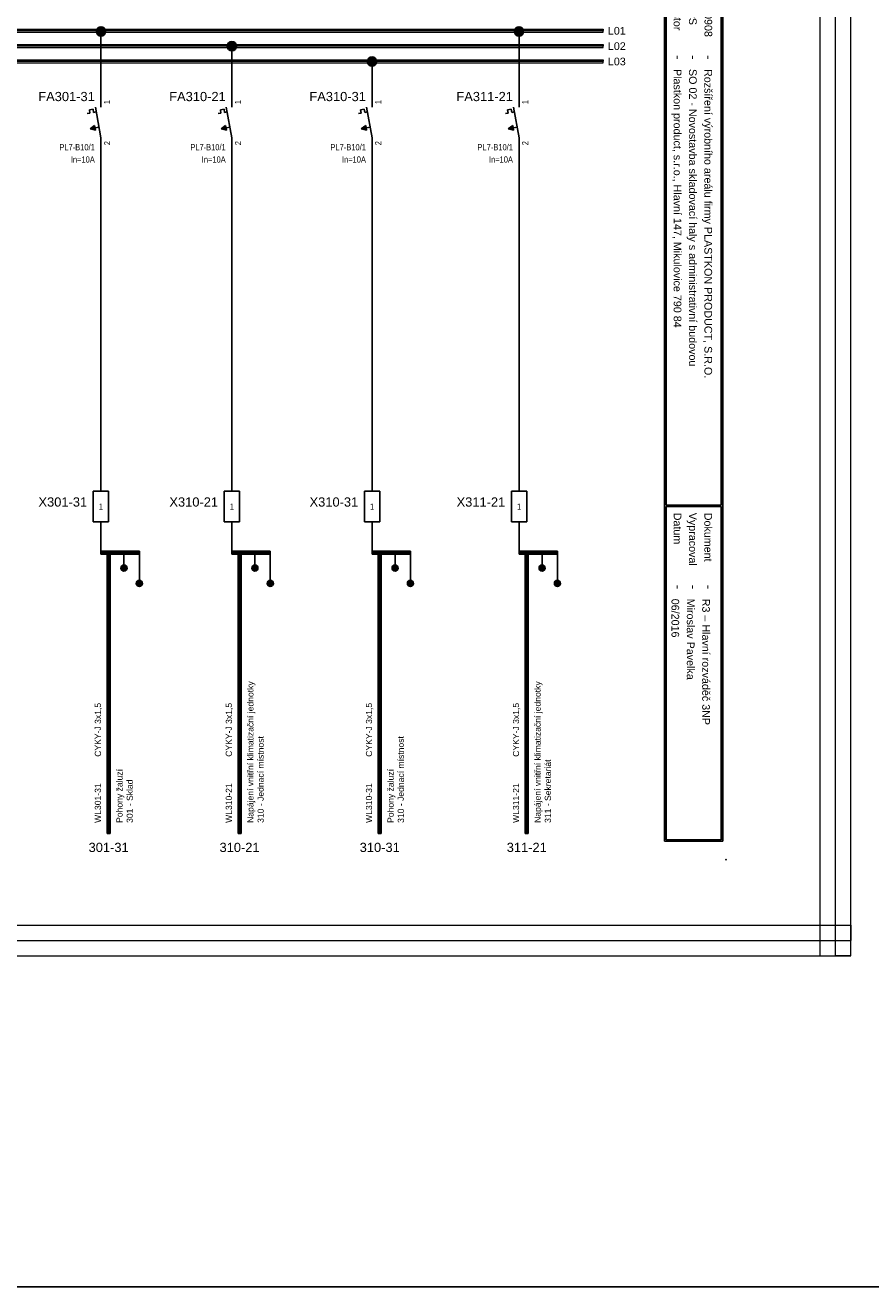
# Model space of a CAD drawing. Extents: x -3642 to 3381, y 3251 to 3904.
# Tile 36 of 41: x 2401 to 2677, y 3251 to 3662. Entities that reach past the tile are written whole.
import ezdxf
from ezdxf.enums import TextEntityAlignment as Align

# ---------------------------------------------------------------- set-up
doc = ezdxf.new("R2010")
doc.units = 0
doc.header["$MEASUREMENT"] = 0
for name, color, linetype in [('1-KRESBA', 7, 'Continuous'), ('__Bílá', 7, 'Continuous'), ('__Oranžová', 30, 'Continuous'), ('__Rudá 010', 10, 'Continuous'), ('__Vínová 220', 220, 'Continuous'), ('__Černá 250', 7, 'Continuous')]:
    doc.layers.add(name, color=color, linetype=linetype)
doc.styles.add('Arial', font='arial.ttf')
doc.styles.add('GENERATED_STYLE_1', font='arial.ttf')

# ---------------------------------------------------------------- blocks, each defined once
blk = doc.blocks.new('BLK_Razítko_malé_pro_rozváděče')
at = {"layer": '__Bílá'}
for p, q in [((15, -1), (15, -20)), ((15, -1), (294, -1)), ((15.5, -1.5), (15.5, -19.5)), ((15.5, -1.5), (184.5, -1.5)), ((184.5, -1.5), (184.5, -19.5)), ((185, -1.5), (185, -19.5)), ((185, -1.5), (293.5, -1.5)), ((293.5, -19.5), (293.5, -1.5)), ((294, -20), (294, -1)), ((15, -20), (294, -20)), ((15.5, -19.5), (184.5, -19.5)), ((185, -19.5), (293.5, -19.5)), ((15, -405), (15, -419)), ((15, -405), (294, -405)), ((15.5, -405.5), (15.5, -418.5)), ((15.5, -405.5), (194.5, -405.5)), ((194.5, -405.5), (194.5, -418.5)), ((195, -405.5), (195, -418.5)), ((195, -405.5), (293.5, -405.5)), ((293.5, -405.5), (293.5, -418.5)), ((294, -405), (294, -419)), ((15, -419), (294, -419)), ((15.5, -418.5), (194.5, -418.5)), ((195, -418.5), (293.5, -418.5))]:
    blk.add_line(p, q, dxfattribs=at)
for p in [(0, 0), (300, 0), (0, -420), (300, -420)]:
    blk.add_point(p, dxfattribs=at)
at = {"layer": '__Bílá', "style": 'Arial'}
for s, height, p in [('-', 3, (38, -7)), ('Dokument', 2.5, (187, -7)), ('-', 3, (210.5, -7)), ('SO/PS', 2.5, (17.5, -12)), ('-', 3, (38, -12)), ('Vypracoval', 2.5, (187, -12)), ('-', 3, (210.5, -12)), ('Investor', 2.5, (17.5, -17)), ('-', 3, (38, -17)), ('Datum', 2.5, (187, -17)), ('-', 3, (210.5, -17)), ('PVLK PROJECT s.r.o. , Langrova 195/33,  787 01 Šumperk', 2.5, (17.5, -411)), ('Copyright © 2012 PVLK', 2.5, (197, -411)), ('Telefon: 773 836 685, mobil: 777 848 204, e-mail: %%Upavelka@pvlk.cz', 2.5, (17.5, -416)), ('Číslo dokumentu .....', 2.5, (197, -416))]:
    blk.add_text(s, height=height, dxfattribs=at).set_placement(p)
at = {"layer": '__Vínová 220', "char_height": 2.5, "attachment_point": 7, "style": 'Arial'}
for s, insert in [('715 0908', (17.5, -7)), ('Rozšíření výrobního areálu firmy PLASTKON PRODUCT, S.R.O.', (42.5, -7.75)), ('R3 – Hlavní rozváděč 3NP', (215, -7.75)), ('SO 02 - Novostavba skladovací haly s administrativní budovou', (42.5, -12.75)), ('Miroslav Pavelka', (215, -12.75)), ('Plastkon product, s.r.o., Hlavní 147, Mikulovice 790 84', (42.5, -17.75)), ('06/2016', (215, -17.75))]:
    blk.add_mtext(s, dxfattribs=dict(at, insert=insert))
at = {"layer": '__Vínová 220', "style": 'Arial'}
blk.add_attdef('ČÍSLO', text='', height=4, dxfattribs=at).set_placement((290, -416), align=Align.RIGHT)
blk = doc.blocks.new('L0001A02')
at = {"linetype": 'Continuous'}
h = blk.add_hatch(color=256, dxfattribs=at)
edge = h.paths.add_edge_path()
edge.add_arc((0, 0), 1.5, 0, 360)
blk.add_circle((0, 0), 1.5)
blk = doc.blocks.new('FEVA1462')
blk.add_hatch(color=256).paths.add_polyline_path([(-3.5, -2), (-2.06, -0.92), (-1.772, -2.504)])
for p, q in [((0, 5), (0, 10)), ((-3.752, 4.136), (-2.564, 4.352)), ((-3.752, 4.136), (-3.568, 3.124)), ((-2.564, 4.352), (-2.38, 3.34)), ((-1.818, 5), (0, -5)), ((-4.448, 2.964), (-3.568, 3.124)), ((-2.38, 3.34), (-1.544, 3.492)), ((-3.5, -2), (-2.06, -0.92)), ((-3.5, -2), (-0.64, -1.48)), ((-3.5, -2), (-1.772, -2.504)), ((-2.06, -0.92), (-1.772, -2.504)), ((0, -5), (0, -10))]:
    blk.add_line(p, q)
at = {"style": 'Arial'}
blk.add_attdef('POPIS', text='', height=3, dxfattribs=at).set_placement((-2, 7), align=Align.RIGHT)
at = {"style": 'Arial', "width": 0.8}
blk.add_attdef('NO1', (3, 6), '', height=2, rotation=90, dxfattribs=at)
for tag, p in [('TYP', (-2, -9)), ('PROUD', (-2, -13)), ('DOPLŇ1', (-2, -17)), ('DOPLŇ2', (-2, -21))]:
    blk.add_attdef(tag, text='', height=2, dxfattribs=at).set_placement(p, align=Align.RIGHT)
blk.add_attdef('CO1', text='', height=2, rotation=90, dxfattribs=at).set_placement((3, -6), align=Align.RIGHT)
blk = doc.blocks.new('v0109A01')
at = {"color": 0}
for p, q in [((0, 0), (0, 10)), ((5, 10), (0, 10)), ((5, 0), (5, 10)), ((5, 0), (0, 0))]:
    blk.add_line(p, q, dxfattribs=at)
at = {"color": 0, "style": 'Arial'}
blk.add_attdef('POPIS', text='', height=3, dxfattribs=at).set_placement((-2, 5), align=Align.RIGHT)
at = {"color": 0, "style": 'Arial', "width": 0.8}
blk.add_attdef('S1', text='', height=2, dxfattribs=at).set_placement((2.5, 5), align=Align.MIDDLE)
blk = doc.blocks.new('V0085A01')
h = blk.add_hatch(color=256)
edge = h.paths.add_edge_path()
edge.add_arc((0, 0), 1, 0, 360)
blk.add_circle((0, 0), 1)

msp = doc.modelspace()

# ---------------------------------------------------------------- linework, layer by layer
at = {"layer": '1-KRESBA'}
for p, q in [((2426.15, 3640.03), (2426.15, 3659.86)), ((2562.29, 3640.03), (2562.29, 3659.86)), ((2468.78, 3640.03), (2468.78, 3654.73)), ((2514.42, 3640.03), (2514.42, 3649.95)), ((2426.15, 3620.03), (2426.15, 3510)), ((2468.78, 3620.03), (2468.78, 3510)), ((2514.42, 3620.03), (2514.42, 3510)), ((2562.29, 3620.03), (2562.29, 3510)), ((2426.15, 3500), (2426.15, 3490)), ((2468.78, 3500), (2468.78, 3490)), ((2514.42, 3500), (2514.42, 3490)), ((2562.29, 3500), (2562.29, 3490)), ((2426.15, 3490.5), (2426.15, 3490)), ((2426.15, 3490.5), (2438.65, 3490.5)), ((2426.15, 3489.5), (2426.15, 3490)), ((2426.15, 3490), (2438.65, 3490)), ((2426.15, 3489.5), (2438.65, 3489.5)), ((2428.15, 3398.53), (2428.15, 3490.5)), ((2428.15, 3490.5), (2428.65, 3490.5)), ((2428.65, 3398.53), (2428.65, 3490.5)), ((2429.15, 3490.5), (2428.65, 3490.5)), ((2429.15, 3398.53), (2429.15, 3490.5)), ((2433.65, 3490), (2433.65, 3485)), ((2438.65, 3490.5), (2438.65, 3490)), ((2438.65, 3489.5), (2438.65, 3490)), ((2438.65, 3490), (2438.65, 3480)), ((2468.78, 3490.5), (2468.78, 3490)), ((2468.78, 3490.5), (2481.28, 3490.5)), ((2468.78, 3489.5), (2468.78, 3490)), ((2468.78, 3490), (2481.28, 3490)), ((2468.78, 3489.5), (2481.28, 3489.5)), ((2470.78, 3398.53), (2470.78, 3490.5)), ((2470.78, 3490.5), (2471.28, 3490.5)), ((2471.28, 3398.53), (2471.28, 3490.5)), ((2471.78, 3490.5), (2471.28, 3490.5)), ((2471.78, 3398.53), (2471.78, 3490.5)), ((2476.28, 3490), (2476.28, 3485)), ((2481.28, 3490.5), (2481.28, 3490)), ((2481.28, 3489.5), (2481.28, 3490)), ((2481.28, 3490), (2481.28, 3480)), ((2514.42, 3490.5), (2514.42, 3490)), ((2514.42, 3490.5), (2526.92, 3490.5)), ((2514.42, 3489.5), (2514.42, 3490)), ((2514.42, 3490), (2526.92, 3490)), ((2514.42, 3489.5), (2526.92, 3489.5)), ((2516.42, 3398.53), (2516.42, 3490.5)), ((2516.42, 3490.5), (2516.92, 3490.5)), ((2516.92, 3398.53), (2516.92, 3490.5)), ((2517.42, 3490.5), (2516.92, 3490.5)), ((2517.42, 3398.53), (2517.42, 3490.5)), ((2521.92, 3490), (2521.92, 3485)), ((2526.92, 3490.5), (2526.92, 3490)), ((2526.92, 3489.5), (2526.92, 3490)), ((2526.92, 3490), (2526.92, 3480)), ((2562.29, 3490.5), (2562.29, 3490)), ((2562.29, 3490.5), (2574.79, 3490.5)), ((2562.29, 3489.5), (2562.29, 3490)), ((2562.29, 3490), (2574.79, 3490)), ((2562.29, 3489.5), (2574.79, 3489.5)), ((2564.29, 3398.53), (2564.29, 3490.5)), ((2564.29, 3490.5), (2564.79, 3490.5)), ((2564.79, 3398.53), (2564.79, 3490.5)), ((2565.29, 3490.5), (2564.79, 3490.5)), ((2565.29, 3398.53), (2565.29, 3490.5)), ((2569.79, 3490), (2569.79, 3485)), ((2574.79, 3490.5), (2574.79, 3490)), ((2574.79, 3489.5), (2574.79, 3490)), ((2574.79, 3490), (2574.79, 3480)), ((2428.15, 3398.53), (2428.65, 3398.53)), ((2429.15, 3398.53), (2428.65, 3398.53)), ((2470.78, 3398.53), (2471.28, 3398.53)), ((2471.78, 3398.53), (2471.28, 3398.53)), ((2516.42, 3398.53), (2516.92, 3398.53)), ((2517.42, 3398.53), (2516.92, 3398.53)), ((2564.29, 3398.53), (2564.79, 3398.53)), ((2565.29, 3398.53), (2564.79, 3398.53))]:
    msp.add_line(p, q, dxfattribs=at)
at = {"layer": '1-KRESBA', "color": 250, "linetype": 'Continuous'}
msp.add_line((2609.65, 3585), (2609.65, 3615), dxfattribs=at)
at = {"layer": '1-KRESBA', "color": 3}
msp.add_lwpolyline([(-3642.15, 3903.52), (3380.95, 3903.52), (3380.95, 3250.95), (-3642.15, 3250.95)], close=True, dxfattribs=at)
at = {"layer": '__Oranžová', "lineweight": 0}
for p, q in [((2239.63, 3660.5), (2589.63, 3660.5)), ((2589.63, 3660.5), (2589.63, 3660)), ((2239.63, 3660), (2589.63, 3660)), ((2239.63, 3659.5), (2589.63, 3659.5)), ((2589.63, 3659.5), (2589.63, 3660)), ((2239.63, 3655.5), (2589.63, 3655.5)), ((2239.63, 3655), (2589.63, 3655)), ((2239.63, 3654.5), (2589.63, 3654.5)), ((2589.63, 3655.5), (2589.63, 3655)), ((2589.63, 3654.5), (2589.63, 3655)), ((2239.63, 3650.5), (2589.63, 3650.5)), ((2239.63, 3650), (2589.63, 3650)), ((2239.63, 3649.5), (2589.63, 3649.5)), ((2589.63, 3650.5), (2589.63, 3650)), ((2589.63, 3649.5), (2589.63, 3650))]:
    msp.add_line(p, q, dxfattribs=at)
at = {"layer": '__Vínová 220', "lineweight": 0}
for p, q in [((2660.32, 3358.74), (2660.32, 3724.82)), ((2665.32, 3358.74), (2665.32, 3724.82)), ((2670.32, 3358.74), (2670.32, 3724.82)), ((2173.92, 3368.74), (2670.32, 3368.74)), ((2670.32, 3368.74), (2670.32, 3363.74)), ((2173.92, 3363.74), (2670.32, 3363.74)), ((2670.32, 3358.74), (2670.32, 3363.74)), ((2173.92, 3358.74), (2670.32, 3358.74)), ((2660.32, 3358.74), (2665.32, 3358.74)), ((2670.32, 3358.74), (2665.32, 3358.74))]:
    msp.add_line(p, q, dxfattribs=at)

# ---------------------------------------------------------------- block references
at = {"color": 250, "linetype": 'Continuous'}
for p in [(2433.65, 3485), (2476.28, 3485), (2521.92, 3485), (2569.79, 3485), (2438.65, 3480), (2481.28, 3480), (2526.92, 3480), (2574.79, 3480)]:
    msp.add_blockref('V0085A01', p, dxfattribs=at)
at = {"layer": '1-KRESBA', "rotation": 270}
msp.add_blockref('BLK_Razítko_malé_pro_rozváděče', (2629.63, 3690), dxfattribs=at).add_auto_attribs({'ČÍSLO': '24.11'})
at = {"layer": '1-KRESBA'}
for p in [(2426.15, 3659.73), (2562.29, 3659.73), (2468.78, 3654.94), (2514.42, 3649.92)]:
    msp.add_blockref('L0001A02', p, dxfattribs=at)
at = {"layer": '__Černá 250'}
for name, p, values in [('FEVA1462', (2426.15, 3630.03), {'POPIS': 'FA301-31', 'TYP': 'PL7-B10/1', 'PROUD': 'In=10A', 'CO1': '2', 'NO1': '1'}), ('FEVA1462', (2468.78, 3630.03), {'POPIS': 'FA310-21', 'TYP': 'PL7-B10/1', 'PROUD': 'In=10A', 'CO1': '2', 'NO1': '1'}), ('FEVA1462', (2514.42, 3630.03), {'POPIS': 'FA310-31', 'TYP': 'PL7-B10/1', 'PROUD': 'In=10A', 'CO1': '2', 'NO1': '1'}), ('FEVA1462', (2562.29, 3630.03), {'POPIS': 'FA311-21', 'TYP': 'PL7-B10/1', 'PROUD': 'In=10A', 'CO1': '2', 'NO1': '1'}), ('v0109A01', (2423.65, 3500), {'POPIS': 'X301-31', 'S1': '1'}), ('v0109A01', (2466.28, 3500), {'POPIS': 'X310-21', 'S1': '1'}), ('v0109A01', (2511.92, 3500), {'POPIS': 'X310-31', 'S1': '1'}), ('v0109A01', (2559.79, 3500), {'POPIS': 'X311-21', 'S1': '1'})]:
    msp.add_blockref(name, p, dxfattribs=at).add_auto_attribs(values)

# ---------------------------------------------------------------- texts
at = {"layer": '__Oranžová', "lineweight": 0, "style": 'Arial'}
for s, p in [('L01', (2591.2, 3658.69)), ('L02', (2591.2, 3653.69)), ('L03', (2591.2, 3648.69))]:
    msp.add_text(s, height=2.5, dxfattribs=at).set_placement(p)
at = {"layer": '__Rudá 010', "style": 'Arial'}
for s, p in [('CYKY-J 3x1,5', (2426.15, 3423.53)), ('CYKY-J 3x1,5', (2468.78, 3423.53)), ('CYKY-J 3x1,5', (2514.42, 3423.53)), ('CYKY-J 3x1,5', (2562.29, 3423.53)), ('WL301-31', (2426.15, 3402)), ('WL310-21', (2468.78, 3402)), ('WL310-31', (2514.42, 3402)), ('WL311-21', (2562.29, 3402))]:
    msp.add_text(s, height=2, rotation=90, dxfattribs=at).set_placement(p)
at = {"layer": '__Rudá 010', "style": 'GENERATED_STYLE_1'}
for s, p in [('301-31', (2428.65, 3392.53)), ('310-21', (2471.28, 3392.53)), ('310-31', (2516.92, 3392.53)), ('311-21', (2564.79, 3392.53))]:
    msp.add_text(s, height=3, dxfattribs=at).set_placement(p, align=Align.CENTER)
at = {"layer": '__Rudá 010', "char_height": 2, "width": 62.8406, "attachment_point": 1, "rotation": 90, "style": 'Arial'}
for s, insert in [('Napájení vnitřní klimatizační jednotky\\P310 - Jednací místnost', (2473.81, 3402)), ('Napájení vnitřní klimatizační jednotky\\P311 - Sekretariát', (2567.32, 3402)), ('Pohony žaluzí\\P310 - Jednací místnost', (2519.45, 3402)), ('Pohony žaluzí\\P301 - Sklad', (2431.18, 3402))]:
    msp.add_mtext(s, dxfattribs=dict(at, insert=insert))

doc.saveas('drawing.dxf')
